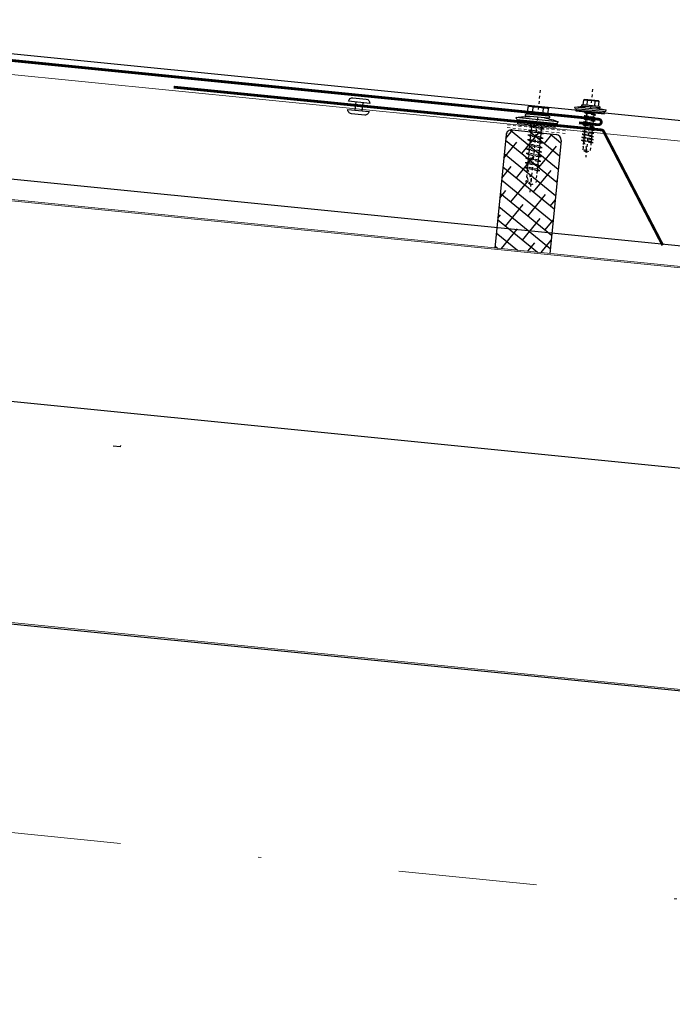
# Model space of a CAD drawing. Header units: millimetres. Extents: x 22865 to 60762, y -18816 to 15611.
# Tile 135 of 256: x 25643 to 25666, y 8743 to 8778. Entities that reach past the tile are written whole.
import ezdxf

# ---------------------------------------------------------------- set-up
doc = ezdxf.new("R2010")
doc.units = ezdxf.units.MM
for name, pattern in [('1_12', [3, 1, -1, 0, -1]), ('CENTER', [2, 1.25, -0.25, 0.25, -0.25]), ('DASHED2', [0.375, 0.25, -0.125]), ('HIDDEN', [0.375, 0.25, -0.125])]:
    doc.linetypes.add(name, pattern=pattern)
for name, color, linetype, lineweight in [('25lp', 2, 'DASHED2', 13), ('CIENKA', 1, 'Continuous', 13), ('projekt', 6, 'Continuous', 9)]:
    doc.layers.add(name, color=color, linetype=linetype, lineweight=lineweight)
for name, color, linetype in [('35', 3, 'Continuous'), ('_izol', 1, 'Continuous'), ('GR_018', 1, 'Continuous'), ('Hatch', 8, 'Continuous'), ('Niete', 255, 'Continuous'), ('ocieplenie-welna', 240, 'Continuous'), ('plyty warstwowe PIR', 200, 'Continuous'), ('WYMIARY', 6, 'Continuous')]:
    doc.layers.add(name, color=color, linetype=linetype)
doc.layers.add('OSIE SCIAN', color=151, linetype='Continuous', lineweight=18, plot=False)
doc.styles.add('1-100', font='simplex.shx', dxfattribs={"width": 0.8, "height": 15})
doc.linetypes.add('BATTING', pattern='A,0.0001,-0.1,[134,ltypeshp.shx,S=0.1,R=0,X=-0.1,Y=0],-0.2,[134,ltypeshp.shx,S=0.1,R=180,X=0.1,Y=0],-0.1', length=0.4001)
doc.dimstyles.new('1-100', dxfattribs={"dimscale": 0.5, "dimtxt": 100, "dimasz": 1, "dimexe": 0.18, "dimexo": 0.0625, "dimgap": 5, "dimtad": 1, "dimdec": 1, "dimzin": 0, "dimdsep": 46, "dimtxsty": '1-100', "dimblk1": 'K', "dimblk2": 'K', "dimsah": 1, "dimcen": 0.09, "dimse1": 1, "dimse2": 1, "dimadec": 0, "dimazin": 0, "dimtfac": 1, "dimtdec": 1, "dimtofl": 0, "dimtmove": 0, "dimatfit": 3, "dimldrblk": 'K', "dimfxl": 0, "dimtolj": 1, "dimtzin": 0, "dimarcsym": 0})

# ---------------------------------------------------------------- blocks, each defined once
blk = doc.blocks.new('Śruba ze łbem sześciokątnym - 6 x80 mm bok')
at = {"layer": 'GR_018', "linetype": 'Continuous'}
for p, q in [((-2.45, 9.21), (-3.68, 9.5)), ((-3.68, -9.5), (-3.68, 9.5)), ((-2.45, 9.21), (-2.45, -9.21)), ((-6.38, 4.62), (-10.8, 4.62)), ((-6.38, -5.1), (-6.38, 5.1)), ((-5.65, 5.5), (-5.89, 5.5)), ((-5.15, -5.1), (-5.15, 5.1)), ((0, 8.5), (-2.45, 8.5)), ((0, -8.5), (0, 8.5)), ((-11.29, -4.22), (-11.29, 4.22)), ((-6.38, 2.31), (-10.84, 2.31)), ((0, 2.25), (0.23, 2.25)), ((0.46, 3.5), (0.23, 2.25)), ((-6.38, -2.31), (-10.85, -2.31)), ((-6.38, -4.62), (-10.8, -4.62)), ((-5.65, -5.5), (-5.89, -5.5)), ((0, -8.5), (-2.45, -8.5)), ((-2.45, -9.21), (-3.68, -9.5))]:
    blk.add_line(p, q, dxfattribs=at)
at = {"layer": 'GR_018', "linetype": 'CENTER', "ltscale": 0.25}
blk.add_line((-21.49, 0), (40.3, 0), dxfattribs=at)
at = {"layer": 'GR_018', "linetype": 'HIDDEN', "ltscale": 0.25}
for p, q in [((1.03, -2.25), (0.23, 2.25)), ((0.46, 3.5), (1.14, 2.25)), ((1.71, -3.5), (0.46, 3.5)), ((1.14, 2.25), (3.02, 2.25)), ((1.94, -2.25), (1.14, 2.25)), ((3.25, 3.5), (3.02, 2.25)), ((3.82, -2.25), (3.02, 2.25)), ((4.49, -3.5), (3.25, 3.5)), ((3.25, 3.5), (3.92, 2.25)), ((4.72, -2.25), (3.92, 2.25)), ((3.92, 2.25), (5.81, 2.25)), ((6.04, 3.5), (5.81, 2.25)), ((6.61, -2.25), (5.81, 2.25)), ((6.04, 3.5), (6.71, 2.25)), ((7.28, -3.5), (6.04, 3.5)), ((7.51, -2.25), (6.71, 2.25)), ((6.71, 2.25), (8.6, 2.25)), ((8.82, 3.5), (8.6, 2.25)), ((9.4, -2.25), (8.6, 2.25)), ((8.82, 3.5), (9.5, 2.25)), ((10.07, -3.5), (8.82, 3.5)), ((9.5, 2.25), (11.38, 2.25)), ((10.3, -2.25), (9.5, 2.25)), ((11.61, 3.5), (11.38, 2.25)), ((12.18, -2.25), (11.38, 2.25)), ((12.86, -3.5), (11.61, 3.5)), ((11.61, 3.5), (12.29, 2.25)), ((13.09, -2.25), (12.29, 2.25)), ((12.29, 2.25), (14.17, 2.25)), ((14.4, 3.5), (14.17, 2.25)), ((14.97, -2.25), (14.17, 2.25)), ((15.65, -3.5), (14.4, 3.5)), ((14.4, 3.5), (15.07, 2.25)), ((15.07, 2.25), (16.96, 2.25)), ((15.87, -2.25), (15.07, 2.25)), ((17.19, 3.5), (16.96, 2.25)), ((17.76, -2.25), (16.96, 2.25)), ((18.43, -3.5), (17.19, 3.5)), ((17.19, 3.5), (17.86, 2.25)), ((18.66, -2.25), (17.86, 2.25)), ((17.86, 2.25), (19.75, 2.25)), ((19.97, 3.5), (19.75, 2.25)), ((20.55, -2.25), (19.75, 2.25)), ((19.97, 3.5), (20.65, 2.25)), ((21.22, -3.5), (19.97, 3.5)), ((21.45, -2.25), (20.65, 2.25)), ((20.65, 2.25), (22.53, 2.25)), ((22.76, 3.5), (22.53, 2.25)), ((23.33, -2.25), (22.53, 2.25)), ((22.76, 3.5), (23.44, 2.25)), ((24.01, -3.5), (22.76, 3.5)), ((24.24, -2.25), (23.44, 2.25)), ((23.44, 2.25), (25.32, 2.25)), ((25.55, 3.5), (25.32, 2.25)), ((26.12, -2.25), (25.32, 2.25)), ((25.55, 3.5), (26.22, 2.25)), ((26.8, -3.5), (25.55, 3.5)), ((26.22, 2.25), (28.11, 2.25)), ((27.02, -2.25), (26.22, 2.25)), ((26.55, 2.25), (34.16, 2.25)), ((35.75, 0), (30.71, 2.25)), ((35.75, 0), (34.16, 2.25)), ((35.75, 0), (34.16, -2.25)), ((0, -2.25), (1.03, -2.25)), ((1.71, -3.5), (1.03, -2.25)), ((1.71, -3.5), (1.94, -2.25)), ((1.94, -2.25), (3.82, -2.25)), ((4.49, -3.5), (3.82, -2.25)), ((4.49, -3.5), (4.72, -2.25)), ((4.72, -2.25), (6.61, -2.25)), ((7.28, -3.5), (6.61, -2.25)), ((7.28, -3.5), (7.51, -2.25)), ((7.51, -2.25), (9.4, -2.25)), ((10.07, -3.5), (9.4, -2.25)), ((10.07, -3.5), (10.3, -2.25)), ((10.3, -2.25), (12.18, -2.25)), ((12.86, -3.5), (12.18, -2.25)), ((12.86, -3.5), (13.09, -2.25)), ((13.09, -2.25), (14.97, -2.25)), ((15.65, -3.5), (14.97, -2.25)), ((15.65, -3.5), (15.87, -2.25)), ((15.87, -2.25), (17.76, -2.25)), ((18.43, -3.5), (17.76, -2.25)), ((18.43, -3.5), (18.66, -2.25)), ((18.66, -2.25), (20.55, -2.25)), ((21.22, -3.5), (20.55, -2.25)), ((21.22, -3.5), (21.45, -2.25)), ((21.45, -2.25), (23.33, -2.25)), ((24.01, -3.5), (23.33, -2.25)), ((24.01, -3.5), (24.24, -2.25)), ((24.24, -2.25), (26.12, -2.25)), ((26.8, -3.5), (26.12, -2.25)), ((26.55, -2.25), (34.16, -2.25)), ((26.8, -3.5), (27.02, -2.25)), ((27.02, -2.25), (28.91, -2.25))]:
    blk.add_line(p, q, dxfattribs=at)
at = {"layer": 'GR_018', "linetype": 'Continuous'}
for centre, major_axis, start_param, end_param in [((36.58, 0), (-41.91, 0), -0.28188, -0.093088), ((-8.82, 3.46), (2.47, 0), 2.531707, 3.751478), ((-10.8, 4.22), (-0.491, 0), -1.570796, 0), ((-5.89, 5.1), (-0.491, 0), -1.570796, 0), ((-5.65, 5.1), (-0.491, 0), 3.141593, 4.712389), ((-2.06, 0), (-9.23, 0), -0.312174, 0.312038), ((-8.82, -3.46), (2.47, 0), 2.531707, 3.751478), ((-10.8, -4.22), (0.491, 0), 3.141593, 4.712389), ((36.58, 0), (41.91, 0), 3.234681, 3.423473), ((-5.89, -5.1), (0.491, 0), 3.141593, 4.712389), ((-5.65, -5.1), (0.491, 0), 4.712389, 6.283185)]:
    blk.add_ellipse(centre, major_axis=major_axis, ratio=0.814815, start_param=start_param, end_param=end_param, dxfattribs=at)
at = {"layer": 'GR_018', "linetype": 'HIDDEN', "ltscale": 0.25}
blk.add_ellipse((35.75, 13.62), major_axis=(16.72, 0), ratio=0.814815, start_param=4.129475, end_param=4.712389, dxfattribs=at)
blk = doc.blocks.new('nit')
at = {"layer": 'Niete'}
for p, q in [((0, -3.5), (0, 3.5)), ((-1.3, 2.2), (-1.3, -2.2)), ((0, 1.15), (2.67, 1.15)), ((0, -1.15), (2.67, -1.15)), ((0, -3.5), (0, -3.5))]:
    blk.add_line(p, q, dxfattribs=at)
blk.add_lwpolyline([(3.97, 2.2, 0.414214), (2.67, 3.5), (2.67, -3.5), (2.67, -3.5, 0.414214), (3.97, -2.2)], format="xyb", close=True, dxfattribs=at)
for centre, start, end in [((0, 2.2), 90, 180), ((0, -2.2), 180, 270)]:
    blk.add_arc(centre, 1.3, start, end, dxfattribs=at)
blk = doc.blocks.new('K')
for p, q in [((0, -19.114), (0, 19.114)), ((-19.114, 0), (19.114, 0))]:
    blk.add_line(p, q)
blk.add_circle((0, 0), 2.016)
blk = doc.blocks.new('*D539')
at = {"layer": 'WYMIARY', "color": 0, "lineweight": -2}
for p, q in [((25624.936, 8722.777), (25624.439, 8722.826)), ((25630.906, 8722.18), (25661.397, 8719.131))]:
    blk.add_line(p, q, dxfattribs=at)
at = {"layer": 'WYMIARY', "color": 0, "linetype": 'ByBlock', "lineweight": -2, "xscale": 0.5, "yscale": 0.5, "zscale": 0.5}
for p, rotation in [((25625.434, 8722.727), 354.2894068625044), ((25630.409, 8722.229), 174.2894068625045)]:
    blk.add_blockref('K', p, dxfattribs=dict(at, rotation=rotation))
at = {"layer": 'WYMIARY', "color": 0, "ltscale": 0.2, "insert": (25647.396, 8730.581), "char_height": 15, "attachment_point": 5, "rotation": 354.2894, "style": '1-100'}
blk.add_mtext('\\A1;5.0', dxfattribs=at)
blk = doc.blocks.new('*D2029')
at = {"layer": 'WYMIARY', "color": 0, "lineweight": -2}
blk.add_arc((26268.914, 8693.902), 157.642, 174.47113, 179.81827, dxfattribs=at)
at = {"layer": 'WYMIARY', "color": 0, "linetype": 'ByBlock', "lineweight": -2, "xscale": 0.5, "yscale": 0.5, "zscale": 0.5}
for p, rotation in [((26112.054, 8709.588), 84.3802706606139), ((26111.272, 8693.902), 269.9091362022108)]:
    blk.add_blockref('K', p, dxfattribs=dict(at, rotation=rotation))
at = {"layer": 'WYMIARY', "color": 0, "ltscale": 0.2, "insert": (26101.58, 8704.066), "char_height": 15, "attachment_point": 5, "rotation": 86.5243, "style": '1-100'}
blk.add_mtext('\\A1;6%%d', dxfattribs=at)
blk = doc.blocks.new('*D2030')
at = {"layer": 'projekt', "color": 0, "lineweight": -2, "ltscale": 0.2}
blk.add_line((27131.166, 11439.666), (23567.166, 11439.666), dxfattribs=at)
at = {"layer": 'projekt', "color": 0, "linetype": 'ByBlock', "lineweight": -2, "xscale": 0.5, "yscale": 0.5, "zscale": 0.5, "rotation": 180}
blk.add_blockref('K', (23566.666, 11439.666), dxfattribs=at)
at = {"layer": 'projekt', "color": 0, "linetype": 'ByBlock', "lineweight": -2, "xscale": 0.5, "yscale": 0.5, "zscale": 0.5}
blk.add_blockref('K', (27131.666, 11439.666), dxfattribs=at)
at = {"layer": 'projekt', "color": 0, "ltscale": 0.2, "insert": (25349.166, 11449.666), "char_height": 15, "attachment_point": 5, "style": '1-100'}
blk.add_mtext('\\A1;3565.0', dxfattribs=at)

msp = doc.modelspace()

# ---------------------------------------------------------------- hatches: boundary and pattern name
at = {"layer": 'Hatch'}
h = msp.add_hatch(dxfattribs=at)
h.set_pattern_fill('ANSI38', color=256, scale=3.2, angle=180, style=0)
h.set_pattern_definition([(140.72253, (25567.8802, 8775.0587), (0.2532306, 0.3096357), []), (50.72253, (25567.8802, 8775.0587), (0.8160969, 0.3660408), [1, -0.6])])
h.paths.add_polyline_path([(25662.11, 8773.934), (25660.119, 8774.133), (25659.72, 8770.153), (25661.711, 8769.954)])
h.paths.add_polyline_path([(25661.941, 8774.252), (25660.348, 8774.412, 0.414214), (25660.129, 8774.233), (25660.119, 8774.133), (25662.11, 8773.934), (25662.12, 8774.033, 0.414214)])

# ---------------------------------------------------------------- linework, layer by layer
at = {"layer": '25lp', "ltscale": 0.35}
for p, q in [((25662.264, 8774.287), (25660.118, 8774.502)), ((25662.274, 8774.386), (25660.128, 8774.601))]:
    msp.add_line(p, q, dxfattribs=at)
at = {"layer": '35'}
msp.add_line((25646.195, 8763.014), (25646.19, 8762.964), dxfattribs=at)
at = {"layer": '35', "ltscale": 50, "const_width": 0.1}
for points in [[(25645.718, 8776.578), (25639.493, 8777.202, -0.385254), (25639.403, 8777.301), (25639.403, 8807.421)], [(25662.764, 8774.67), (25663.46, 8774.601, 0.414214), (25663.57, 8774.69), (25663.57, 8774.69, 0.414158), (25663.48, 8774.8), (25645.718, 8776.578)], [(25665.791, 8770.246), (25663.654, 8774.362, 0.253201), (25663.575, 8774.415), (25648.122, 8775.961)]]:
    msp.add_lwpolyline(points, format="xyb", dxfattribs=at)
at = {"layer": 'CIENKA', "color": 9}
msp.add_line((25636.627, 8776.985), (25736.131, 8767.035), dxfattribs=at)
at = {"layer": 'Hatch'}
for p, q in [((25660.348, 8774.412), (25661.941, 8774.252)), ((25660.129, 8774.233), (25659.72, 8770.153)), ((25662.12, 8774.033), (25661.711, 8769.954)), ((25646.19, 8762.964), (25645.934, 8762.99))]:
    msp.add_line(p, q, dxfattribs=at)
for centre, start, end in [((25660.328, 8774.213), 84.2775, 174.2775), ((25661.921, 8774.053), 354.2775, 84.2775)]:
    msp.add_arc(centre, 0.2, start, end, dxfattribs=at)
at = {"layer": 'ocieplenie-welna', "linetype": 'BATTING', "ltscale": 18}
msp.add_line((25635.458, 8765.288), (26298.663, 8698.967), dxfattribs=at)
at = {"layer": 'OSIE SCIAN', "color": 250, "linetype": '1_12', "lineweight": 15, "ltscale": 5}
msp.add_line((26232.179, 8690.039), (24467.179, 8866.539), dxfattribs=at)
at = {"layer": 'plyty warstwowe PIR', "lineweight": -2}
for p, q in [((25636.701, 8777.726), (26305.949, 8710.801)), ((25636.254, 8773.248), (26305.501, 8706.323)), ((25634.662, 8757.328), (26301.432, 8690.651))]:
    msp.add_line(p, q, dxfattribs=at)
at = {"layer": 'projekt', "color": 3, "lineweight": 15, "ltscale": 0.02}
for p, q in [((25636.175, 8772.458), (25735.678, 8762.507)), ((25636.18, 8772.508), (25735.683, 8762.557)), ((25735.683, 8762.557), (25636.269, 8772.499)), ((25634.667, 8757.377), (25734.17, 8747.427))]:
    msp.add_line(p, q, dxfattribs=at)

# ---------------------------------------------------------------- block references
at = {"zscale": 0.1}
for p, xscale, yscale, rotation in [((25661.233, 8774.568), -0.06000000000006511, 0.07999999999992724, 84.2774690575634), ((25663.17, 8775.036), -0.03999999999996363, 0.06000000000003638, 84.28940686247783)]:
    msp.add_blockref('Śruba ze łbem sześciokątnym - 6 x80 mm bok', p, dxfattribs=dict(at, xscale=xscale, yscale=yscale, rotation=rotation))
at = {"layer": '_izol', "xscale": -0.1099999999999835, "yscale": 0.1100000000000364, "zscale": 0.11, "rotation": 84.27746905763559}
msp.add_blockref('nit', (25654.824, 8775.411), dxfattribs=at)

# ---------------------------------------------------------------- dimensions: what is measured, and where the dimension line sits
at = {"layer": 'projekt', "color": 5, "ltscale": 0.2}
dim = msp.add_linear_dim(base=(23566.666, 11439.666), p1=(27131.666, 6344.063), p2=(23566.666, 6344.063), dimstyle='1-100', dxfattribs=at)
dim.commit()
dim.dimension.update_dxf_attribs({"geometry": '*D2030', "text_midpoint": (25349.166, 11449.666)})
at = {"layer": 'WYMIARY'}
dim = msp.add_aligned_dim(p1=(25629.475, 8763.143), p2=(25634.451, 8762.646), distance=-40.618, dimstyle='1-100', override={"dimtxsty": '1-100', "dimldrblk": 'K'}, dxfattribs=at)
dim.commit()
dim.dimension.update_dxf_attribs({"geometry": '*D539', "text_midpoint": (25647.396, 8730.581)})
dim = msp.add_angular_dim_2l(base=(26111.359, 8699.139), line1=((25634.662, 8757.328), (26301.432, 8690.651)), line2=((26137.278, 8693.902), (26256.432, 8693.902)), dimstyle='1-100', override={"dimdec": 0, "dimtxsty": '1-100', "dimldrblk": 'K'}, dxfattribs=at)
dim.commit()
dim.dimension.update_dxf_attribs({"geometry": '*D2029', "text_midpoint": (26111.562, 8703.46), "dimtype": 162})

doc.saveas('drawing.dxf')
